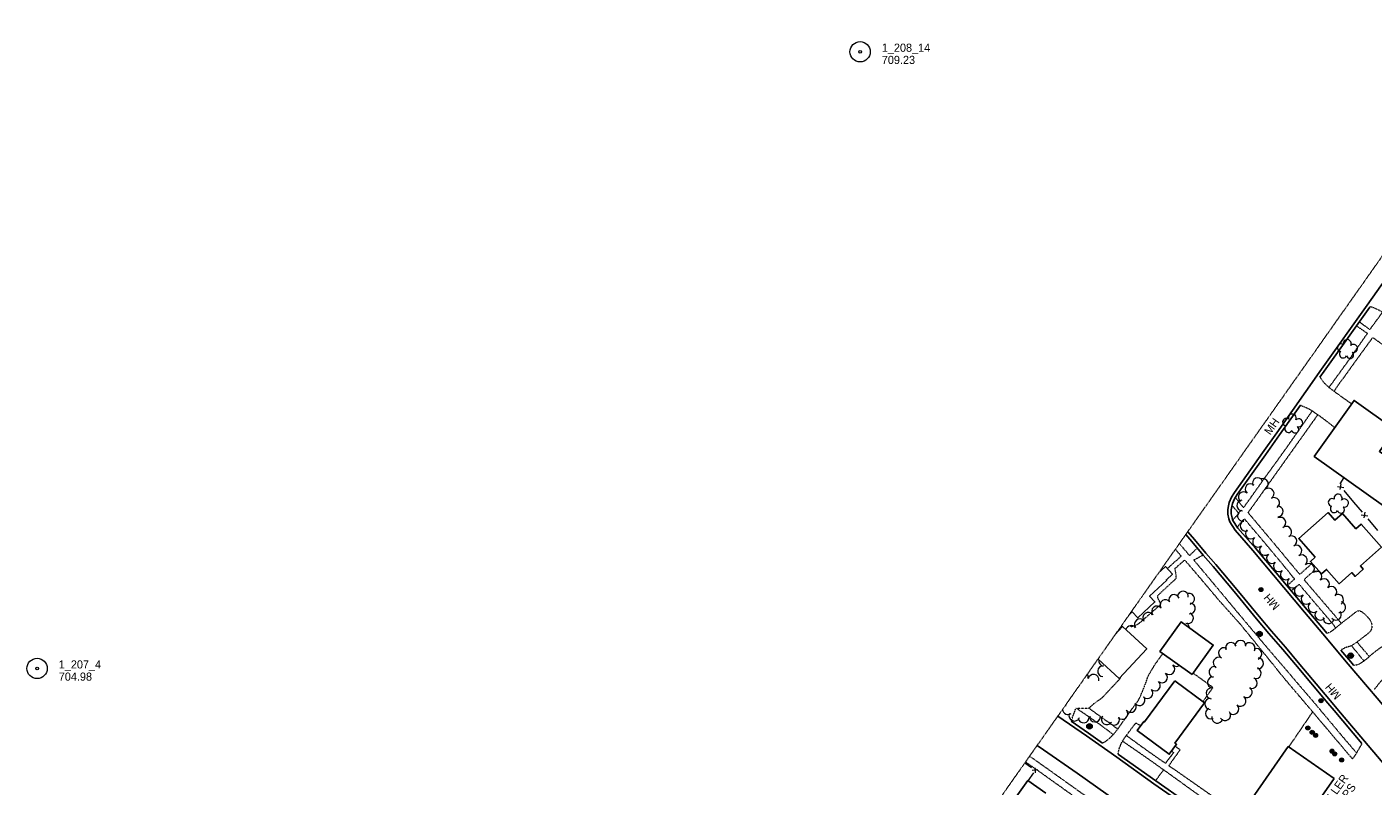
# Model space of a CAD drawing. Extents: x 863487 to 870045, y 569252 to 575761.
# Tile 7 of 66: x 863487 to 864481, y 570718 to 571278. Entities that reach past the tile are written whole.
import ezdxf
from ezdxf.enums import TextEntityAlignment as Align

# ---------------------------------------------------------------- set-up
doc = ezdxf.new("R2010")
doc.units = 0
doc.header["$LTSCALE"] = 0.005
doc.header["$MEASUREMENT"] = 0
doc.linetypes.add('DGN Style 3', pattern=[37.5, 25, -12.5])
doc.linetypes.add('DGN Style 5', pattern=[20, 10, -10])
for name, color, linetype, lineweight in [('E_DRN_Grate', 5, 'Continuous', 15), ('E_DWY', 2, 'DGN Style 3', 15), ('E_LAND_Vegetation', 3, 'Continuous', 15), ('E_MAP_Limits', 3, 'DGN Style 3', 15), ('E_MAP_PassPoints', 40, 'Continuous', 15), ('E_MISCPROP', 30, 'Continuous', 15), ('E_MISCPROP_HvyLine', 241, 'Continuous', 25), ('E_MISCPROP_Railing', 30, 'Continuous', 15), ('E_PATH_Sidewalk', 2, 'DGN Style 5', 15), ('E_RDWY', 21, 'Continuous', 25)]:
    doc.layers.add(name, color=color, linetype=linetype, lineweight=lineweight)
doc.styles.add('Style-IGR_FONT_0', font='IGR_FONT_0.shx')

# ---------------------------------------------------------------- blocks, each defined once
blk = doc.blocks.new('PP')
at = {"layer": 'E_MAP_PassPoints', "color": 40, "linetype": 'Continuous', "lineweight": 0}
for radius in [7.5, 0.96]:
    blk.add_circle((0, 0), radius, dxfattribs=at)
blk = doc.blocks.new('POLE_1')
at = {"layer": 'E_MISCPROP', "color": 20, "linetype": 'Continuous', "lineweight": 0}
for centre, radius in [((-0.01, 0.02), 2.02), ((-0.01, 0.03), 1.52), ((0, -0.01), 1.01), ((0, 0), 0.502)]:
    blk.add_circle(centre, radius, dxfattribs=at)
blk = doc.blocks.new('MHO_7')
at = {"layer": 'E_DRN_Grate', "color": 20, "linetype": 'Continuous', "lineweight": 0}
for centre, radius in [((0.06, 0.01), 1.5), ((0.07, 0.01), 1.22), ((0.06, 0), 0.968), ((0.03, -0.01), 0.605)]:
    blk.add_circle(centre, radius, dxfattribs=at)
blk = doc.blocks.new('MHT_7')
at = {"layer": 'E_DRN_Grate', "color": 20, "linetype": 'Continuous', "lineweight": 0, "style": 'Style-IGR_FONT_0'}
blk.add_text('MH', height=6, rotation=0.00009, dxfattribs=at).set_placement((-0.08, -3.13), align=Align.CENTER)
blk = doc.blocks.new('MHO_8')
at = {"layer": 'E_DRN_Grate', "color": 20, "linetype": 'Continuous', "lineweight": 0}
for centre, radius in [((0.06, 0.01), 1.5), ((0.07, 0.01), 1.22), ((0.06, 0), 0.968), ((0.03, -0.01), 0.605)]:
    blk.add_circle(centre, radius, dxfattribs=at)
blk = doc.blocks.new('MHO_9')
at = {"layer": 'E_DRN_Grate', "color": 20, "linetype": 'Continuous', "lineweight": 0}
for centre, radius in [((0.06, 0.01), 1.5), ((0.07, 0.01), 1.22), ((0.06, 0), 0.968), ((0.03, -0.01), 0.605)]:
    blk.add_circle(centre, radius, dxfattribs=at)
blk = doc.blocks.new('MHT_8')
at = {"layer": 'E_DRN_Grate', "color": 20, "linetype": 'Continuous', "lineweight": 0, "style": 'Style-IGR_FONT_0'}
blk.add_text('MH', height=6, rotation=0.00006, dxfattribs=at).set_placement((-0.08, -3.13), align=Align.CENTER)
blk = doc.blocks.new('FILLER')
at = {"layer": 'E_DRN_Grate', "color": 20, "linetype": 'Continuous', "lineweight": 0, "style": 'Style-IGR_FONT_0'}
for s, p in [('FILLER', (-0.5, 4.42)), ('CAPS', (-0.05, -4.02))]:
    blk.add_text(s, height=6, rotation=0.00008, dxfattribs=at).set_placement(p, align=Align.MIDDLE_CENTER)
blk = doc.blocks.new('TREE')
at = {"layer": 'E_LAND_Vegetation', "color": 93, "linetype": 'Continuous', "lineweight": 0}
for centre, radius, start, end in [((-4.47, 0.2), 2.78, 78.07164, 279.08269), ((-1.47, 4.28), 2.78, 1.39463, 209.16762), ((3.57, 2.42), 2.97, 278.42374, 139.65762), ((-2.01, -4.2), 2.61, 140.77979, 358.71239), ((3.46, -3.43), 2.97, 196.07455, 79.04782)]:
    blk.add_arc(centre, radius, start, end, dxfattribs=at)
blk = doc.blocks.new('MHT_9')
at = {"layer": 'E_DRN_Grate', "color": 20, "linetype": 'Continuous', "lineweight": 0, "style": 'Style-IGR_FONT_0'}
blk.add_text('MH', height=6, rotation=359.99995, dxfattribs=at).set_placement((-0.08, -3.13), align=Align.CENTER)
blk = doc.blocks.new('TREE_1')
at = {"layer": 'E_LAND_Vegetation', "color": 93, "linetype": 'Continuous', "lineweight": 0}
for centre, radius, start, end in [((-4.47, 0.2), 2.78, 78.07164, 279.08268), ((-1.47, 4.28), 2.78, 1.39462, 209.16761), ((3.57, 2.42), 2.97, 278.42373, 139.65761), ((-2.01, -4.2), 2.61, 140.77978, 358.71239), ((3.46, -3.43), 2.97, 196.07455, 79.04782)]:
    blk.add_arc(centre, radius, start, end, dxfattribs=at)

msp = doc.modelspace()

# ---------------------------------------------------------------- linework, layer by layer
at = {"layer": 'E_DWY', "color": 51, "linetype": 'DGN Style 3', "flags": 128}
for points in [[(864478.82, 571071.74), (864482.53, 571070.15), (864483.69, 571069.65), (864485.28, 571068.95), (864486.32, 571068.34), (864487.21, 571067.73), (864488.26, 571066.96), (864489.44, 571066.08), (864490.52, 571065.13), (864491.58, 571064.22), (864493.19, 571062.83), (864494.74, 571061.4), (864496.29, 571059.91), (864498.01, 571058.16), (864499.7, 571056.44), (864501.24, 571054.71), (864502.63, 571053.14), (864503.82, 571051.78), (864504.31, 571051.2), (864504.69, 571050.75), (864505.01, 571050.4), (864505.25, 571049.92), (864501.76, 571045.08), (864504.29, 571043.25)], [(864441.58, 571019.5), (864443.47, 571016.62), (864444.28, 571015.66), (864445.34, 571014.57), (864446.39, 571013.52), (864447.51, 571012.53), (864448.07, 571012.04), (864452.29, 571008.8), (864457.93, 571004.78), (864461.42, 571002.28), (864464.97, 570999.79)], [(864427.09, 570998.87), (864429.9, 570997.59), (864431.07, 570997.13), (864432.24, 570996.67), (864433.68, 570995.93), (864435.23, 570995.03), (864436.79, 570993.96), (864438.7, 570992.57), (864440.28, 570991.57), (864440.85, 570991.23), (864445.89, 570987.4), (864448.5, 570985.41), (864452.49, 570982.27)], [(864446.67, 570830.5), (864448.78, 570831.31), (864449.14, 570831.51), (864450.63, 570832.46), (864451.96, 570833.44), (864452.61, 570833.97), (864453.34, 570834.54), (864454.83, 570835.79), (864456.11, 570836.84), (864458.08, 570838.42), (864460.13, 570840.04), (864461.79, 570841.25), (864463.69, 570842.73), (864465.47, 570844.13), (864467.07, 570845.45), (864468.68, 570846.65), (864470.33, 570847.19), (864472.03, 570846.63), (864474.05, 570845.16), (864475.79, 570843.44), (864477.52, 570841.61), (864478.69, 570839.92), (864479.68, 570837.7), (864479.91, 570834.9), (864479.15, 570832.41), (864478.05, 570831.19), (864476.33, 570829.6), (864474.54, 570828.28), (864472.41, 570826.73), (864470.85, 570825.46), (864469.48, 570824.39), (864467.36, 570822.83), (864465.45, 570821.62), (864463.43, 570820.71), (864461.85, 570820.31), (864460.56, 570819.85), (864460.06, 570819.65), (864457, 570818.08)], [(864281.15, 570749.46), (864283.38, 570750.74), (864286.38, 570753.05), (864289.07, 570755.7), (864292.45, 570759.91), (864297.4, 570766.9), (864304.03, 570776.23), (864307.32, 570780.63), (864308.68, 570783.13), (864311.05, 570788.77), (864313.08, 570793.88), (864314.7, 570798.72), (864317.13, 570802.97), (864320.06, 570807.74), (864325.57, 570815.44)], [(864466.37, 570806.87), (864469.54, 570807.38), (864470.88, 570807.97), (864472.56, 570809.06), (864474.04, 570810.06), (864476.17, 570811.68), (864478.35, 570813.63), (864480.53, 570815.56), (864483.46, 570817.87), (864486.41, 570819.93), (864489.38, 570821.99), (864491.88, 570823.49), (864494.01, 570823.49), (864496.44, 570821.3), (864498.65, 570818.09), (864500.88, 570814.54), (864501.98, 570812.22), (864501.67, 570809.58), (864498.44, 570806.41), (864495.84, 570803.69), (864493.18, 570801.27), (864491.24, 570799.51), (864489.82, 570798.1), (864488.17, 570796.54), (864487.04, 570795.46), (864486.28, 570794.76), (864484.7, 570792.94), (864483.9, 570791.83), (864483.07, 570790.77), (864481.61, 570789.05)], [(864258.03, 570765.54), (864258.88, 570768.25), (864261.46, 570775.13), (864271, 570775.24), (864275.09, 570778.85), (864280.99, 570783.01), (864285.11, 570787.5), (864288.96, 570791.53), (864293.13, 570796.04), (864294.52, 570797.54), (864294.21, 570797.85)], [(864348.02, 570801.04), (864350.08, 570799.53), (864355.86, 570795.42), (864362.58, 570790.54), (864356.73, 570782.36), (864355.24, 570780.02)], [(864472.56, 570749.15), (864468.48, 570742.08), (864465.55, 570737.72), (864441.95, 570765.62), (864436.14, 570772.52), (864430.32, 570763.93), (864420.4, 570749.4), (864418.55, 570746.63)], [(864292.63, 570741.3), (864293.03, 570743.86), (864293.61, 570745.89), (864294.78, 570748.93), (864295.65, 570750.64), (864298.78, 570755.17), (864304.02, 570762.17), (864305.77, 570764.36), (864309.27, 570762.15)], [(864227.32, 570739.75), (864239.46, 570731.2), (864267.94, 570710.9), (864296.21, 570691.22), (864320.83, 570673.98), (864326.32, 570682.37)]]:
    msp.add_lwpolyline(points, dxfattribs=at)
at = {"layer": 'E_LAND_Vegetation', "color": 93, "linetype": 'Continuous'}
for centre, radius, start, end in [((864395.69, 570941.24), 3.96, 25.63344, 205.61812), ((864399.48, 570940.64), 3.96, 289.28075, 109.26542), ((864385.31, 570930.8), 3.96, 51.4575, 231.44217), ((864390.31, 570936.83), 3.96, 49.11586, 229.10054), ((864403.71, 570933.55), 3.96, 299.99749, 119.98217), ((864384.13, 570924.76), 3.96, 93.18257, 273.16725), ((864407.75, 570926.64), 3.96, 302.40119, 122.38587), ((864410.36, 570920.36), 3.96, 274.81966, 94.80434), ((864384.62, 570917.15), 3.96, 100.97508, 280.95975), ((864386.67, 570909.84), 3.96, 109.23494, 289.21962), ((864412.41, 570912.03), 3.96, 297.46132, 117.446), ((864390.54, 570904.05), 3.96, 134.13601, 314.12069), ((864416.67, 570905.34), 3.96, 298.7581, 118.74278), ((864395.87, 570898), 3.96, 130.02294, 310.00762), ((864400.95, 570891.95), 3.96, 130.02294, 310.00762), ((864420.47, 570898.41), 3.96, 298.7581, 118.74278), ((864424.15, 570891.47), 3.96, 297.13713, 117.1218), ((864406.03, 570885.91), 3.96, 130.51869, 310.50337), ((864428.24, 570884.31), 3.96, 306.5634, 126.54808), ((864411.17, 570879.89), 3.96, 130.51869, 310.50337), ((864416.31, 570873.88), 3.96, 130.51869, 310.50337), ((864433.48, 570878.06), 3.96, 313.79384, 133.77852), ((864439.01, 570872.37), 3.96, 314.34012, 134.3248), ((864421.45, 570867.86), 3.96, 130.51869, 310.50337), ((864426.59, 570861.85), 3.96, 130.51869, 310.50337), ((864444.56, 570866.76), 3.96, 313.96109, 133.94577), ((864449.97, 570861.02), 3.96, 313.13133, 133.11601), ((864327.44, 570851.34), 3.97, 33.72567, 213.71035), ((864333.92, 570855.03), 3.97, 21.36409, 201.34877), ((864340.37, 570857.48), 3.97, 353.46838, 173.45306), ((864345, 570855.9), 3.97, 282.03452, 102.01919), ((864431.73, 570855.83), 3.96, 130.51869, 310.50337), ((864454.94, 570855.2), 3.96, 306.21355, 126.19823), ((864314.85, 570841.81), 3.97, 36.63693, 216.62161), ((864321.29, 570846.57), 3.97, 38.36773, 218.35241), ((864344.16, 570841.62), 3.97, 246.15051, 66.13519), ((864345.54, 570848.78), 3.97, 262.59726, 82.58194), ((864436.87, 570849.82), 3.96, 130.51869, 310.50337), ((864441.81, 570844.09), 3.96, 139.95174, 319.93641), ((864453.38, 570844.12), 3.96, 219.09172, 39.0764), ((864456.51, 570849.69), 3.96, 256.24471, 76.22939), ((864302.24, 570832.16), 3.97, 36.80635, 165.98038), ((864308.54, 570837.08), 3.97, 38.10624, 218.09092), ((864341.01, 570834.83), 3.97, 355.54825, 53.6641), ((864447.92, 570841.53), 3.96, 172.07189, 352.05657), ((864382.87, 570821.1), 4.04, 357.3718, 177.35648), ((864370.77, 570815.74), 4.04, 60.82723, 240.81191), ((864375.89, 570819.55), 4.04, 19.31825, 199.30293), ((864389.6, 570819.41), 4.04, 331.73949, 151.72417), ((864394.57, 570815.14), 4.04, 291.73996, 111.72463), ((864281.52, 570802.48), 4.02, 86.52415, 266.50883), ((864282.29, 570810.28), 4.02, 170.55672, 261.33835), ((864330.34, 570803.99), 4.02, 227.65571, 47.64038), ((864335.84, 570809.99), 4.02, 224.89925, 301.45411), ((864363.75, 570801.85), 4.04, 75.58568, 255.57036), ((864366.83, 570808.68), 4.04, 60.82723, 240.81191), ((864394.14, 570801.05), 4.04, 250.57224, 70.55692), ((864395.85, 570808.39), 4.04, 264.61055, 84.59523), ((864266.43, 570798.54), 4.02, 340.44402, 27.14696), ((864274.45, 570796.1), 4.02, 350.74977, 170.73445), ((864319.71, 570791.92), 4.02, 227.76469, 47.74937), ((864325.05, 570797.86), 4.02, 229.2731, 49.25777), ((864362.53, 570794.19), 4.04, 84.03591, 264.02059), ((864391.25, 570793.77), 4.04, 244.25047, 64.23515), ((864314.23, 570786.29), 4.02, 223.07082, 43.0555), ((864361.66, 570786.13), 4.04, 83.29871, 263.28339), ((864387.51, 570786.95), 4.04, 236.51014, 56.49482), ((864253.5, 570781.14), 4.02, 271.8822, 279.63339), ((864301.99, 570776.13), 4.02, 219.00647, 38.99115), ((864308.41, 570781.09), 4.02, 217.09221, 37.07689), ((864360.55, 570778.31), 4.04, 88.09213, 268.07681), ((864361.11, 570771.26), 4.04, 113.00229, 292.98696), ((864377.6, 570774.65), 4.04, 227.49856, 47.48323), ((864382.86, 570780.56), 4.04, 231.79024, 51.77491), ((864255.66, 570774.47), 4.02, 182.57239, 305.63956), ((864260.35, 570769.72), 4.02, 158.88673, 338.87141), ((864267.21, 570768.33), 4.02, 186.20622, 6.19089), ((864275.61, 570768.98), 4.02, 175.35295, 355.33763), ((864284.3, 570767.02), 4.02, 145.75261, 325.73729), ((864289.66, 570766.68), 4.02, 206.36029, 26.34496), ((864295.73, 570770.97), 4.02, 221.13189, 41.11656), ((864365.75, 570768.12), 4.04, 168.22859, 348.21327), ((864371.55, 570770.03), 4.04, 215.39851, 35.38318)]:
    msp.add_arc(centre, radius, start, end, dxfattribs=at)
at = {"layer": 'E_MAP_Limits', "color": 73, "linetype": 'DGN Style 3', "flags": 128}
for points in [[(864428.23, 571024.69), (864502.51, 571129.99), (864587.62, 571250.56), (864648.23, 571336.02), (864741.42, 571467.43), (864850.59, 571621.46), (864977.48, 571801.93)], [(863882.77, 570252.74), (864068.43, 570514.49), (864180.3, 570672.98), (864329.58, 570884.96), (864428.23, 571024.69)]]:
    msp.add_lwpolyline(points, dxfattribs=at)
at = {"layer": 'E_MISCPROP_HvyLine', "color": 241, "linetype": 'Continuous', "flags": 128}
for points in [[(864488.48, 570924.47), (864437.28, 570960.93), (864466.76, 571002.31), (864496.92, 570980.84), (864485.44, 570964.72), (864506.48, 570949.74)], [(864438.1, 570886.7), (864425.96, 570900.34), (864447.52, 570919.54), (864452.59, 570913.86), (864458.11, 570918.78), (864468.09, 570907.58), (864471.95, 570911.02), (864487.01, 570894.11), (864471.37, 570880.19), (864473.48, 570877.82), (864467.48, 570872.47), (864465.03, 570875.21), (864455.79, 570866.98), (864446.39, 570877.53), (864442.72, 570874.26), (864434.5, 570883.49)], [(864347.2, 570799.9), (864362.85, 570821.69), (864339.04, 570838.79), (864323.39, 570817)], [(864334.36, 570795.31), (864356.39, 570779.18), (864334.54, 570749.36), (864335.71, 570748.5), (864330.37, 570741.21), (864306.65, 570758.58), (864311.63, 570765.37), (864312.15, 570764.99)], [(864451.96, 570723.36), (864421.79, 570680.05), (864395.33, 570698.48), (864396.95, 570700.79), (864389.63, 570705.88), (864418.2, 570746.88)]]:
    msp.add_lwpolyline(points, close=True, dxfattribs=at)
for points in [[(864301.19, 570844.65), (864302.9, 570846.26), (864307.14, 570841.75), (864319.69, 570853.55), (864315.77, 570857.72), (864328.51, 570869.69), (864328.24, 570869.98), (864332.7, 570874.17), (864327.58, 570879.63), (864323.91, 570876.18), (864323.62, 570876.5)], [(864290.52, 570829.5), (864295.94, 570835.37), (864313.7, 570818.99), (864293.43, 570797.01), (864277.79, 570811.43)], [(864239.25, 570712.32), (864225.96, 570721.77), (864192.81, 570675.17)]]:
    msp.add_lwpolyline(points, dxfattribs=at)
at = {"layer": 'E_MISCPROP_Railing', "color": 40, "linetype": 'Continuous'}
for p, q in [((864454.41, 570938.79), (864459.2, 570938.06)), ((864456.95, 570940.72), (864456.34, 570936.61)), ((864472.08, 570917.87), (864476.87, 570917.14)), ((864474.62, 570919.8), (864474.01, 570915.69)), ((864233.38, 570729.66), (864229.17, 570729.2)), ((864231.67, 570727.47), (864231.26, 570731.07))]:
    msp.add_line(p, q, dxfattribs=at)
at = {"layer": 'E_MISCPROP_Railing', "color": 40, "linetype": 'Continuous', "flags": 128}
for points in [[(864459.2, 570945.32), (864456.16, 570940.83)], [(864459.15, 570935.82), (864466.33, 570927.32)], [(864466.33, 570927.32), (864472.65, 570919.85)], [(864476.82, 570914.91), (864484, 570906.4)], [(864228.71, 570731.09), (864223.68, 570734.59)], [(864226.19, 570721.6), (864230.39, 570727.37)]]:
    msp.add_lwpolyline(points, dxfattribs=at)
at = {"layer": 'E_PATH_Sidewalk', "color": 51, "linetype": 'DGN Style 5', "flags": 128}
for points in [[(864487.68, 571067.39), (864478.25, 571054.55), (864478.25, 571054.55), (864470.64, 571060.26)], [(864468.58, 571057.38), (864476.49, 571051.84), (864462.68, 571031.94), (864448.21, 571011.94)], [(864452, 571009.03), (864455.42, 571014.16), (864460.36, 571020.77), (864464.23, 571026.23), (864470.32, 571034.68), (864480.56, 571048.76), (864489.58, 571042.32), (864495.36, 571038.1)], [(864435.79, 570994.65), (864428.27, 570983.77), (864418.13, 570969.26), (864408.25, 570955.46), (864399.19, 570943), (864396.67, 570939.41), (864385.15, 570923.21), (864383.16, 570925.71), (864379.16, 570930.75)], [(864435.8, 570882.03), (864435.33, 570881.66), (864432.34, 570878.97), (864429.92, 570876.83), (864426.73, 570873.89), (864423.62, 570877.54), (864417.2, 570885.32), (864411.55, 570892.12), (864400.8, 570904.93), (864388.56, 570919.48), (864400.44, 570936.06), (864412, 570952.38), (864440.04, 570991.72)], [(864376.62, 570924.77), (864381.75, 570918.82), (864377.14, 570914.13)], [(864380.53, 570908.86), (864385.66, 570915), (864390.84, 570908.9), (864399.21, 570899.02), (864411.56, 570884.25), (864417.09, 570877.49), (864422.77, 570870.46), (864417.23, 570865.46)], [(864351, 570893.31), (864345.39, 570887.82), (864345.35, 570887.8), (864337.84, 570896.66)], [(864301.71, 570835.28), (864302.77, 570835.49), (864304.95, 570836.19), (864306.22, 570836.59), (864307.73, 570837.57), (864308.56, 570838.22), (864324.09, 570851.8), (864324.01, 570852.55), (864323.44, 570853.48), (864322.59, 570855.13), (864321.96, 570856.46), (864321.8, 570857.43), (864321.94, 570858.07), (864322.53, 570858.89), (864323.34, 570859.79), (864335, 570870.52), (864335.31, 570871.08), (864335.33, 570873.25), (864335.02, 570875.7), (864334.73, 570877.24), (864334.62, 570878.29), (864339.7, 570882.81), (864341.73, 570884.51), (864353.12, 570871.21), (864366.48, 570855.35), (864382.53, 570837.36), (864403.44, 570811.72), (864415.03, 570797.3), (864436.26, 570772.3)], [(864334.84, 570892.42), (864339.04, 570887.46), (864337.29, 570885.68), (864336.49, 570884.87), (864333.6, 570882.45), (864328.96, 570878.16)], [(864468.53, 570742.17), (864457.61, 570754.98), (864443.44, 570771.97), (864435.83, 570781.01), (864426.1, 570792.29), (864416.98, 570803.09), (864409.36, 570811.91), (864401.01, 570821.72), (864386.79, 570838.68), (864366.82, 570862.61), (864348.41, 570884.59), (864355.29, 570888.18)], [(864457.26, 570837.76), (864452.72, 570843.32), (864429.88, 570869.93), (864433.2, 570873.19), (864435.88, 570875.49), (864436.69, 570875.72), (864438.55, 570876.05), (864439.72, 570876.23), (864440.74, 570876.49)], [(864420.42, 570861.67), (864426.2, 570866.62), (864430.43, 570861.54), (864449.31, 570839.35), (864453.16, 570834.4)], [(864464.75, 570821.31), (864473.96, 570810.01)], [(864468.88, 570823.95), (864477.94, 570813.26)], [(864261.9, 570775.13), (864278.32, 570763.76), (864289.1, 570755.73)], [(864292.3, 570759.71), (864281.13, 570767.77), (864270.83, 570775.24)], [(864332.07, 570743.53), (864333.52, 570742.3), (864329.28, 570736.85), (864327.5, 570734.42), (864313.58, 570744.13), (864298.64, 570754.96)], [(864295.85, 570750.92), (864314.91, 570737.69), (864327.18, 570729.01), (864347.67, 570714.25), (864367.26, 570700.47), (864382.16, 570690), (864403.35, 570674.69), (864414.31, 570666.71)], [(864383.07, 570695.48), (864338.58, 570726.78), (864330.12, 570732.53), (864331.81, 570735.23), (864338.4, 570744.37), (864336.25, 570745.94), (864334.73, 570747.16)], [(864224.31, 570735.48), (864236.5, 570726.97), (864257.64, 570711.85), (864283.75, 570693.32), (864325.1, 570664.22), (864341.6, 570652.93), (864369.95, 570632.59), (864397.92, 570612.65), (864425.56, 570593.54)], [(864326.12, 570729.76), (864324.95, 570728.14), (864323.73, 570726.55), (864322.08, 570724.26), (864320.24, 570721.65)]]:
    msp.add_lwpolyline(points, dxfattribs=at)
at = {"layer": 'E_RDWY', "color": 21, "linetype": 'Continuous', "flags": 128}
for points in [[(864513.89, 571125.4), (864476.38, 571072.6), (864442.6, 571025.3)], [(864478.82, 571071.74), (864478.41, 571071.15), (864444.64, 571023.85)], [(864442.59, 571025.29), (864409.61, 570978.34), (864399.2, 570963.55), (864378.4, 570934.26), (864376.33, 570930.93), (864374.57, 570926.95), (864374, 570924.55), (864373.63, 570921.76), (864373.58, 570919.79), (864373.63, 570918.31), (864373.79, 570917.15), (864373.96, 570916.09), (864374.26, 570914.88), (864374.7, 570913.51), (864375.05, 570912.62), (864379.01, 570906.62), (864391.98, 570891.62), (864430.22, 570846.12), (864443.77, 570830.08), (864462.35, 570807.72), (864483.77, 570782.67), (864504.55, 570757.95), (864510.19, 570751.18)], [(864444.64, 571023.85), (864441.58, 571019.5)], [(864427.09, 570998.87), (864411.66, 570976.9), (864401.24, 570962.11), (864380.48, 570932.87), (864378.54, 570929.76), (864376.95, 570926.15), (864376.46, 570924.09), (864376.12, 570921.56), (864376.08, 570919.81), (864376.13, 570918.52), (864376.27, 570917.51), (864376.41, 570916.58), (864376.66, 570915.56), (864377.05, 570914.36), (864377.28, 570913.79), (864381.01, 570908.13), (864393.89, 570893.24), (864432.13, 570847.73), (864445.69, 570831.68), (864446.67, 570830.5)], [(864474.47, 570750.76), (864454.04, 570774.99), (864449.27, 570780.5), (864425.45, 570808.89), (864416.16, 570820.1), (864405.8, 570831.98), (864396.6, 570842.8), (864380.09, 570862.8), (864364.64, 570881.31), (864357.29, 570889.68), (864348.84, 570899.78), (864344, 570905.39)], [(864472.56, 570749.15), (864452.14, 570773.36), (864447.37, 570778.88), (864423.53, 570807.29), (864414.26, 570818.48), (864403.91, 570830.35), (864394.69, 570841.19), (864378.16, 570861.2), (864362.74, 570879.69), (864355.39, 570888.06), (864346.93, 570898.17), (864342.52, 570903.29)], [(864457, 570818.08), (864464.27, 570809.33), (864466.37, 570806.87)], [(864406.24, 570657.52), (864398.3, 570662.99), (864380.66, 570675.62), (864362.88, 570688.06), (864341.39, 570703.73), (864319.05, 570719.43), (864291.53, 570739.01), (864269.36, 570754.77), (864248.12, 570769.28)], [(864281.15, 570749.46), (864270.79, 570756.82), (864258.03, 570765.54)], [(864437.21, 570606.43), (864410.93, 570624.89), (864390.71, 570639.38), (864347.36, 570669.16), (864322.64, 570684.68), (864291.2, 570706.83), (864262.48, 570727.16), (864237.49, 570744.32), (864232.86, 570747.61)], [(864406.24, 570657.52), (864460.95, 570619.34), (864463.96, 570617.19), (864468.23, 570615.83), (864472.35, 570615.33), (864475.21, 570615.8), (864477.49, 570616.65), (864480, 570617.99), (864483.29, 570620.24), (864485.83, 570622.41), (864487.83, 570625.1), (864518.44, 570668.25), (864523.76, 570676.53), (864525.22, 570681.27), (864525.44, 570684.89), (864524.95, 570687.91), (864524.19, 570690.67), (864523.15, 570693.01), (864521.02, 570695.96), (864474.47, 570750.76)], [(864407.66, 570659.58), (864399.73, 570665.03), (864382.1, 570677.66), (864364.34, 570690.09), (864342.85, 570705.76), (864320.5, 570721.47), (864292.98, 570741.05), (864292.63, 570741.3)]]:
    msp.add_lwpolyline(points, dxfattribs=at)

# ---------------------------------------------------------------- block references
at = {"layer": 'E_DRN_Grate', "color": 20, "linetype": 'Continuous'}
for name, p, xscale, yscale, zscale, rotation in [('MHT_9', (864405.93, 570983.32), 0.9999974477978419, 0.9999974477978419, 0.9999974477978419, 54.83668192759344), ('MHO_9', (864397.93, 570862.76), 0.9999983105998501, 0.9999983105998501, 0.9999983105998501, 310.6371791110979), ('MHT_8', (864405.75, 570853.62), 0.99999831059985, 0.99999831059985, 0.99999831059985, 130.6371791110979), ('MHT_7', (864451.06, 570787.52), 0.9999986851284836, 0.9999986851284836, 0.9999986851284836, 130.6220439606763), ('MHO_7', (864442.27, 570780.74), 0.9999986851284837, 0.9999986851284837, 0.9999986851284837, 310.6220439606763), ('MHO_8', (864432.56, 570760.61), 1.000001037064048, 1.000001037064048, 1.000001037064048, 307.9843567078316), ('MHO_8', (864435.74, 570757.36), 1.000001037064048, 1.000001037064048, 1.000001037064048, 307.9843567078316), ('MHO_8', (864438.3, 570755.16), 1.000001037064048, 1.000001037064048, 1.000001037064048, 307.9843567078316), ('MHO_8', (864450.46, 570743.48), 1.000001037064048, 1.000001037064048, 1.000001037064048, 307.9843567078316), ('MHO_8', (864452.43, 570741.48), 1.000001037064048, 1.000001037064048, 1.000001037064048, 307.9843567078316), ('MHO_8', (864457.48, 570737.03), 1.000001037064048, 1.000001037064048, 1.000001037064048, 307.9843567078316)]:
    msp.add_blockref(name, p, dxfattribs=dict(at, xscale=xscale, yscale=yscale, zscale=zscale, rotation=rotation))
at = {"layer": 'E_DRN_Grate', "color": 20, "linetype": 'Continuous', "rotation": 54.45106360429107}
msp.add_blockref('FILLER', (864456.47, 570712.12), dxfattribs=at)
at = {"layer": 'E_LAND_Vegetation', "color": 93, "linetype": 'Continuous'}
for name, p, rotation in [('TREE_1', (864461.49, 571039.91), 54.33460063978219), ('TREE', (864421.07, 570984.97), 54.45106360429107), ('TREE', (864454.79, 570925.79), 54.45106360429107)]:
    msp.add_blockref(name, p, dxfattribs=dict(at, rotation=rotation))
at = {"layer": 'E_MAP_PassPoints', "color": 40, "linetype": 'Continuous'}
for p in [(864102.18, 571259.63), (864102.18, 571259.63), (863494.74, 570804.47)]:
    msp.add_blockref('PP', p, dxfattribs=at)
at = {"layer": 'E_MISCPROP', "color": 20, "linetype": 'Continuous', "rotation": 54.45106360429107}
for p in [(864396.96, 570829.95), (864464.28, 570813.94), (864271.48, 570761.78)]:
    msp.add_blockref('POLE_1', p, dxfattribs=at)

# ---------------------------------------------------------------- texts
at = {"layer": 'E_MAP_PassPoints', "color": 40, "linetype": 'Continuous', "style": 'Style-IGR_FONT_0'}
for s, p in [('1_208_14', (864118.18, 571259.63)), ('1_208_14', (864118.18, 571259.63)), ('709.23', (864118.18, 571250.63)), ('709.23', (864118.18, 571250.63)), ('1_207_4', (863510.74, 570804.47)), ('704.98', (863510.74, 570795.47))]:
    msp.add_text(s, height=6, dxfattribs=at).set_placement(p)

doc.saveas('drawing.dxf')
